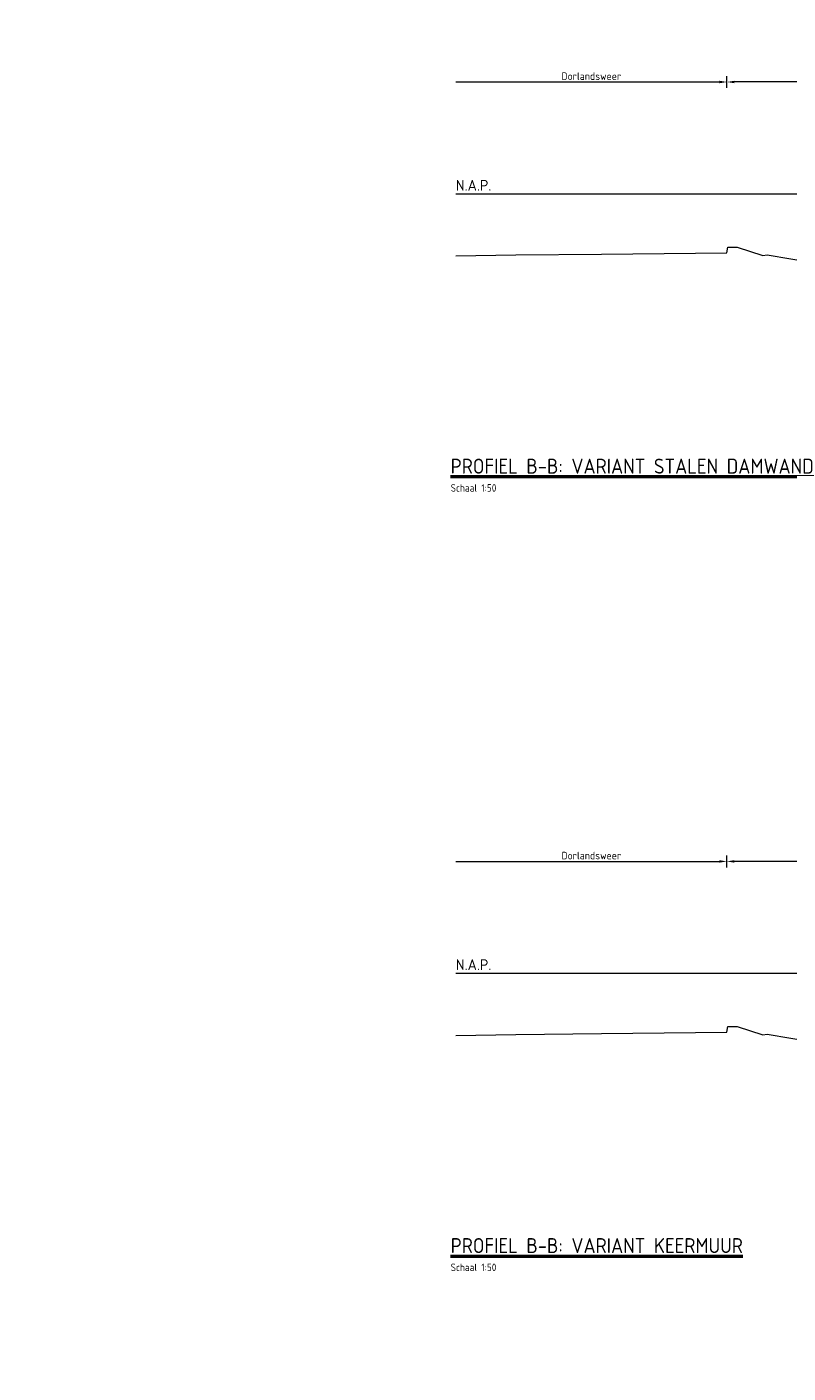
# Model space of a CAD drawing. Header units: metres. Extents: x -1 to 222837, y -2 to 853657.
# Tile 20 of 256: x 111370 to 111383, y 425608 to 425630. Entities that reach past the tile are written whole.
import ezdxf

# ---------------------------------------------------------------- set-up
doc = ezdxf.new("R2010")
doc.units = ezdxf.units.M
doc.header["$XCLIPFRAME"] = 0
doc.linetypes.add('AL-NAP_LIJN', pattern=[15.25, 12, -1.5, 0.25, -1.5])
doc.layers.add('A-LEGENDA', color=7, linetype='Continuous')
doc.layers.add('X-REF', color=7, linetype='Continuous')
for name, color, linetype, lineweight in [('A-TXT-T25', 7, 'Continuous', 25), ('A-TXT-T50', 4, 'Continuous', 50), ('B-WE-GW-MAAIVELD-GD', 93, 'Continuous', 18), ('N-WE-AM-NAP-G', 7, 'AL-NAP_LIJN', 18), ('N-WE-AM-NAP-T25', 7, 'Continuous', 25)]:
    doc.layers.add(name, color=color, linetype=linetype, lineweight=lineweight)
doc.styles.add('NLCS-ISO-M200-T25', font='NLCS-ISO.ttf', dxfattribs={"height": 0.5})
doc.styles.add('NLCS-ISO-M50-T25', font='NLCS-ISO.ttf')
doc.styles.add('RPS_25', font='isocp.shx', dxfattribs={"height": 2.5})
doc.styles.add('RPS_50', font='isocp.shx', dxfattribs={"height": 5})
doc.dimstyles.new('NLCS-M50-T25-PIJL-X_L2_H5', dxfattribs={"dimscale": 0.05, "dimtxt": 2.5, "dimasz": 2.5, "dimexe": 2, "dimexo": 2, "dimgap": 0.7, "dimtad": 1, "dimzin": 0, "dimdsep": 46, "dimtxsty": 'NLCS-ISO-M50-T25', "dimcen": 0, "dimdle": 2, "dimclrd": 256, "dimclre": 256, "dimclrt": 256, "dimadec": 5, "dimazin": 0, "dimtfac": 1, "dimtofl": 0, "dimtmove": 1, "dimatfit": 0, "dimfxl": 2, "dimfxlon": 1, "dimtfillclr": 254, "dimtolj": 1, "dimtzin": 0, "dimlwd": 18, "dimlwe": 18, "dimarcsym": 0})
picture_1 = doc.add_image_def('image1.ecw', size_in_pixel=(400001, 250001))
picture_2 = doc.add_image_def('image2.ecw', size_in_pixel=(120000, 80000))

# ---------------------------------------------------------------- blocks, each defined once
blk = doc.blocks.new('ALG_ONDERSCHRIFT')
at = {"layer": 'A-TXT-T25', "style": 'RPS_25'}
for tag, p in [('ONDERSCHRIFT-SUBREGEL1', (2, -13)), ('ONDERSCHRIFT-SUBREGEL2', (2, -17.5))]:
    blk.add_attdef(tag, p, '', height=2.5, dxfattribs=at)
at = {"layer": 'A-TXT-T50', "style": 'RPS_50'}
blk.add_attdef('%%UONDERSCHRIFT-TITEL', (2, -7), '', height=5, dxfattribs=at)
blk = doc.blocks.new('*D514')
at = {"layer": 'A-TXT-T25', "linetype": 'Continuous', "lineweight": 18, "transparency": 16777216}
for p, q in [((111381.727, 425629.261), (111381.727, 425629.461)), ((111384.7, 425629.361), (111381.852, 425629.361)), ((111384.825, 425629.261), (111384.825, 425629.461))]:
    blk.add_line(p, q, dxfattribs=at)
at = {"layer": 'A-TXT-T25', "transparency": 16777216}
for points in [[(111381.852, 425629.382), (111381.852, 425629.34), (111381.727, 425629.361)], [(111384.7, 425629.382), (111384.7, 425629.34), (111384.825, 425629.361)]]:
    blk.add_solid(points, dxfattribs=at)
at = {"layer": 'Defpoints', "color": 0, "transparency": 16777216}
for p in [(111381.727, 425629.361), (111381.727, 425626.531), (111384.825, 425626.436)]:
    blk.add_point(p, dxfattribs=at)
at = {"layer": 'A-TXT-T25', "transparency": 16777216, "insert": (111383.276, 425629.458), "char_height": 0.125, "attachment_point": 5, "style": 'NLCS-ISO-M50-T25'}
blk.add_mtext('\\A1;3.10', dxfattribs=at)
blk = doc.blocks.new('*D529')
at = {"layer": 'A-TXT-T25', "linetype": 'Continuous', "lineweight": 18, "transparency": 16777216}
for p, q in [((111381.727, 425616.261), (111381.727, 425616.461)), ((111384.7, 425616.361), (111381.852, 425616.361)), ((111384.825, 425616.261), (111384.825, 425616.461))]:
    blk.add_line(p, q, dxfattribs=at)
at = {"layer": 'A-TXT-T25', "transparency": 16777216}
for points in [[(111381.852, 425616.382), (111381.852, 425616.34), (111381.727, 425616.361)], [(111384.7, 425616.382), (111384.7, 425616.34), (111384.825, 425616.361)]]:
    blk.add_solid(points, dxfattribs=at)
at = {"layer": 'Defpoints', "color": 0, "transparency": 16777216}
for p in [(111381.727, 425616.361), (111381.727, 425613.531), (111384.825, 425613.436)]:
    blk.add_point(p, dxfattribs=at)
at = {"layer": 'A-TXT-T25', "transparency": 16777216, "insert": (111383.276, 425616.458), "char_height": 0.125, "attachment_point": 5, "style": 'NLCS-ISO-M50-T25'}
blk.add_mtext('\\A1;3.10', dxfattribs=at)

msp = doc.modelspace()

# ---------------------------------------------------------------- linework, layer by layer
at = {"layer": 'A-TXT-T25', "linetype": 'Continuous', "lineweight": 18}
for p, q in [((111377.2008, 425629.361), (111381.6018, 425629.361)), ((111381.7268, 425629.261), (111381.7268, 425629.461)), ((111377.2008, 425616.361), (111381.6018, 425616.361)), ((111381.7268, 425616.261), (111381.7268, 425616.461))]:
    msp.add_line(p, q, dxfattribs=at)
at = {"layer": 'A-TXT-T25'}
for points in [[(111381.6018, 425629.3818), (111381.6018, 425629.3401), (111381.7268, 425629.361)], [(111381.6018, 425616.3818), (111381.6018, 425616.3401), (111381.7268, 425616.361)]]:
    msp.add_solid(points, dxfattribs=at)
at = {"layer": 'B-WE-GW-MAAIVELD-GD', "color": 93, "linetype": 'Continuous', "lineweight": 18}
for points in [[(111377.2008, 425626.4602), (111378.205, 425626.4763), (111379.6328, 425626.4902), (111381.7268, 425626.5107), (111381.7432, 425626.6089), (111381.8481, 425626.6089), (111381.8705, 425626.6089), (111381.8979, 425626.6063), (111382.3267, 425626.4696), (111382.3995, 425626.4777), (111383.1885, 425626.3444)], [(111377.2008, 425613.4602), (111378.205, 425613.4763), (111379.6328, 425613.4902), (111381.7268, 425613.5107), (111381.7432, 425613.6089), (111381.8481, 425613.6089), (111381.8705, 425613.6089), (111381.8979, 425613.6063), (111382.3267, 425613.4696), (111382.3995, 425613.4777), (111383.1885, 425613.3444)]]:
    msp.add_lwpolyline(points, dxfattribs=at)
at = {"layer": 'N-WE-AM-NAP-G'}
for p, q in [((111377.2008, 425627.4979), (111413.1775, 425627.4979)), ((111377.2008, 425614.4979), (111413.1775, 425614.4979))]:
    msp.add_line(p, q, dxfattribs=at)

# ---------------------------------------------------------------- block references
at = {"layer": 'A-LEGENDA', "xscale": 0.05, "yscale": 0.05, "zscale": 0.05}
for p, values in [((111377.0168, 425623.1784), {'%%UONDERSCHRIFT-TITEL': '%%uPROFIEL B-B: VARIANT STALEN DAMWAND', 'ONDERSCHRIFT-SUBREGEL1': 'Schaal 1:50'}), ((111377.0168, 425610.1784), {'%%UONDERSCHRIFT-TITEL': '%%uPROFIEL B-B: VARIANT KEERMUUR', 'ONDERSCHRIFT-SUBREGEL1': 'Schaal 1:50'})]:
    msp.add_blockref('ALG_ONDERSCHRIFT', p, dxfattribs=at).add_auto_attribs(values)

# ---------------------------------------------------------------- texts
at = {"layer": 'A-TXT-T25', "char_height": 0.125, "attachment_point": 5, "style": 'NLCS-ISO-M50-T25'}
for insert in [(111379.4638, 425629.4585), (111379.4638, 425616.4585)]:
    msp.add_mtext('\\A1;Dorlandsweer', dxfattribs=dict(at, insert=insert))
at = {"layer": 'N-WE-AM-NAP-T25', "char_height": 0.18, "attachment_point": 1, "style": 'NLCS-ISO-M200-T25'}
for insert in [(111377.2018, 425627.7288), (111377.2018, 425614.7288)]:
    msp.add_mtext_dynamic_manual_height_columns('N.A.P.', width=9.75278, gutter_width=1.25, heights=[0], dxfattribs=dict(at, insert=insert))

# ---------------------------------------------------------------- dimensions: what is measured, and where the dimension line sits
at = {"layer": 'A-TXT-T25'}
for base, p1, p2, picture, middle in [((111381.7268, 425629.361), (111384.8253, 425626.4364), (111381.7268, 425626.5307), '*D514', (111383.2761, 425629.4585)), ((111381.7268, 425616.361), (111384.8253, 425613.4364), (111381.7268, 425613.5307), '*D529', (111383.2761, 425616.4585))]:
    dim = msp.add_linear_dim(base=base, p1=p1, p2=p2, dimstyle='NLCS-M50-T25-PIJL-X_L2_H5', dxfattribs=at)
    dim.commit()
    dim.dimension.update_dxf_attribs({"geometry": picture, "text_midpoint": middle})

# ---------------------------------------------------------------- pictures from other files: only their frames are drawn
at = {"layer": 'X-REF'}
image = msp.add_image(picture_1, insert=(100000.0001, 424999.9001), size_in_units=(40000, 25000.0375), dxfattribs=at)
image.set_boundary_path([(93497.8255, 208977.5368), (156894.5073, 250000.5)])
image = msp.add_image(picture_2, insert=(109499.5231, 424999.9595), size_in_units=(6001.8618, 4001.2412), dxfattribs=at)
image.dxf.flags = 7

doc.saveas('drawing.dxf')
